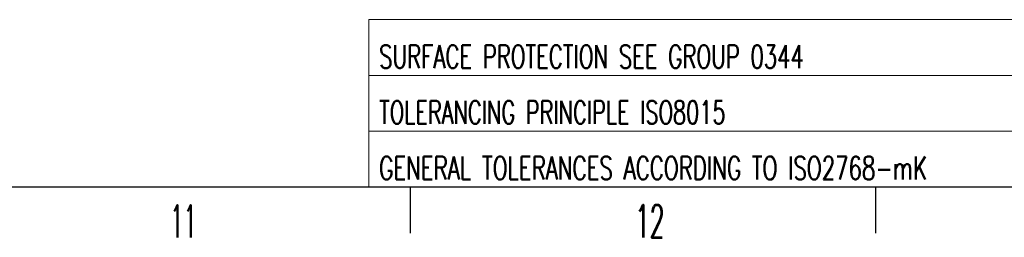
# Model space of a CAD drawing. Header units: millimetres. Extents: x 0 to 841, y -1 to 594.
# Tile 3 of 18: x 528 to 634, y 0 to 23. Entities that reach past the tile are written whole.
import ezdxf

# ---------------------------------------------------------------- set-up
doc = ezdxf.new("R2010")
doc.units = ezdxf.units.MM
doc.layers.add('210', color=7, linetype='Continuous', true_color=0xffffff)
doc.styles.add('latin_extended', font='simplex.shx')

msp = doc.modelspace()

# ---------------------------------------------------------------- linework, layer by layer
at = {"layer": '210', "color": 254, "linetype": 'Continuous', "lineweight": 13}
for p, q in [((566, 23), (566, 5)), ((566, 23), (636, 23)), ((566, 17), (636, 17)), ((566, 11), (636, 11)), ((566, 5), (636, 5))]:
    msp.add_line(p, q, dxfattribs=at)
at = {"layer": '210', "color": 7, "linetype": 'Continuous', "lineweight": 25}
for p, q in [((5, 5), (836, 5)), ((570.5, 0), (570.5, 5)), ((620.5, 0), (620.5, 5))]:
    msp.add_line(p, q, dxfattribs=at)

# ---------------------------------------------------------------- texts
at = {"layer": '210', "color": 254, "linetype": 'Continuous', "lineweight": 13, "attachment_point": 7, "line_spacing_factor": 0.963855, "style": 'latin_extended'}
for s, insert, char_height in [('\\W0.6698;SURFACE PROTECTION SEE GROUP 0344', (567.133, 17.77), 2.5), ('\\W0.6593;TOLERANCING PRINCIPLE ISO8015', (567.133, 11.77), 2.5), ('\\W0.6736;GENERAL TOLERANCES ACCORDING TO ISO2768-mK', (567.133, 5.77), 2.5), ('\\W0.4763;11', (544.647, -0.442), 3.5), ('\\W0.5232;12', (594.647, -0.442), 3.5)]:
    msp.add_mtext(s, dxfattribs=dict(at, insert=insert, char_height=char_height))

doc.saveas('drawing.dxf')
